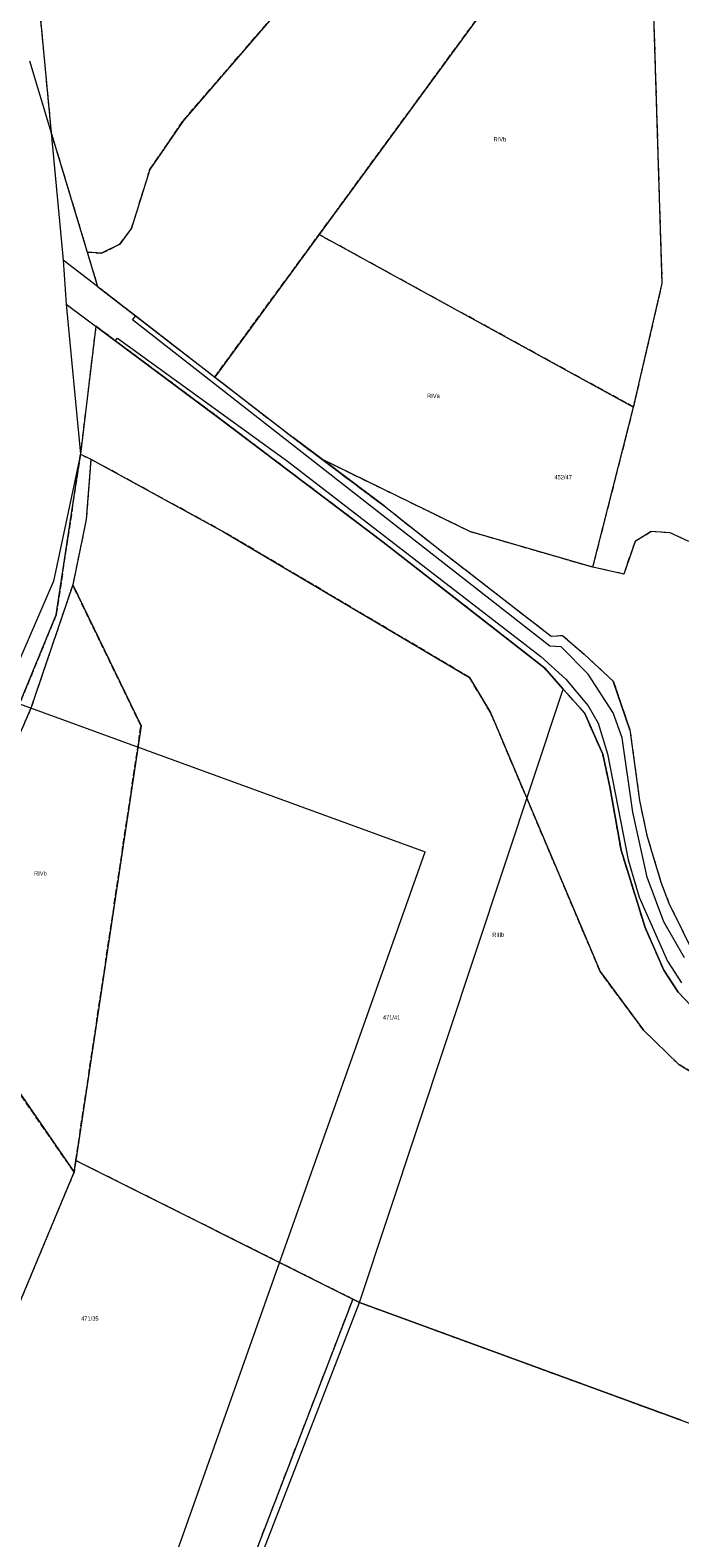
# Model space of a CAD drawing. Header units: metres. Extents: x 7496145 to 7500200, y 5498500 to 5502080.
# Tile 129 of 202: x 7497760 to 7497985, y 5500812 to 5501335. Entities that reach past the tile are written whole.
import ezdxf
from ezdxf.enums import TextEntityAlignment as Align

# ---------------------------------------------------------------- set-up
doc = ezdxf.new("R2010")
doc.units = ezdxf.units.M
doc.header["$MEASUREMENT"] = 0
for name, pattern in [('2.25_0.75', [3, 2.25, -0.75]), ('219-1000', [0]), ('egug-1000', [0])]:
    doc.linetypes.add(name, pattern=pattern)
for name, color, linetype in [('209-oznaczenie konturu klasyfikacyjnego', 7, 'CONTINUOUS'), ('211-numer działki ewidencyjnej', 7, 'CONTINUOUS'), ('217-kontur klasyfikacyjny', 7, 'CONTINUOUS'), ('218-kontur użytku gruntowego', 7, 'CONTINUOUS'), ('219-działka ewidencyjna', 7, 'CONTINUOUS')]:
    doc.layers.add(name, color=color, linetype=linetype)
doc.styles.get("Standard").update_dxf_attribs({"font": 'Working1250', "width": 0.75})

msp = doc.modelspace()

# ---------------------------------------------------------------- linework, layer by layer
at = {"layer": '217-kontur klasyfikacyjny', "color": 3, "linetype": '2.25_0.75', "lineweight": 18, "flags": 128}
for points in [[(7497859.96, 5501264.38), (7497949.65, 5501386.85)], [(7497979.02, 5501247.41), (7497974.84, 5501381.44)], [(7497812.93, 5501304), (7497846.38, 5501342.71)], [(7497763.11, 5501341.46), (7497767.05, 5501299.7)], [(7497801.31, 5501286.99), (7497812.93, 5501304)], [(7497767.05, 5501299.7), (7497779.57, 5501258.3)], [(7497794.96, 5501266.57), (7497801.31, 5501286.99)], [(7497790.86, 5501261.02), (7497794.96, 5501266.57)], [(7497823.78, 5501214.98), (7497859.96, 5501264.38)], [(7497969.09, 5501204.56), (7497859.96, 5501264.38)], [(7497784.53, 5501257.94), (7497790.86, 5501261.02)], [(7497779.57, 5501258.3), (7497784.53, 5501257.94)], [(7497779.57, 5501258.3), (7497783.16, 5501246.44)], [(7497783.16, 5501246.44), (7497796.4, 5501236.18)], [(7497969.09, 5501204.56), (7497979.02, 5501247.41)], [(7497782.53, 5501232.58), (7497777.18, 5501188.2)], [(7497789.29, 5501227.55), (7497782.53, 5501232.58)], [(7497796.4, 5501236.18), (7497820.16, 5501217.77)], [(7497825.94, 5501200.25), (7497789.29, 5501227.55)], [(7497820.16, 5501217.77), (7497823.78, 5501214.98)], [(7497823.78, 5501214.98), (7497850.98, 5501193.96)], [(7497954.95, 5501149.04), (7497969.09, 5501204.56)], [(7497850.04, 5501182.02), (7497825.94, 5501200.25)], [(7497850.98, 5501193.96), (7497860.95, 5501186.47)], [(7497777.18, 5501188.2), (7497768.79, 5501132.46)], [(7497777.18, 5501188.2), (7497780.86, 5501186.43)], [(7497780.86, 5501186.43), (7497779.23, 5501165.56)], [(7497826.88, 5501161.27), (7497780.86, 5501186.43)], [(7497860.95, 5501186.47), (7497912.3, 5501161.43)], [(7497860.95, 5501186.47), (7497882.56, 5501170.25)], [(7497882.15, 5501157.72), (7497850.04, 5501182.02)], [(7497882.56, 5501170.25), (7497903.45, 5501153.78)], [(7497779.23, 5501165.56), (7497774.51, 5501142.85)], [(7497912.16, 5501110.78), (7497826.88, 5501161.27)], [(7497912.3, 5501161.43), (7497954.95, 5501149.04)], [(7497975.2, 5501161.34), (7497969.56, 5501157.92)], [(7497981.75, 5501160.96), (7497975.2, 5501161.34)], [(7497988.24, 5501157.88), (7497981.75, 5501160.96)], [(7497927.78, 5501122.23), (7497882.15, 5501157.72)], [(7497969.56, 5501157.92), (7497965.63, 5501146.64)], [(7497903.45, 5501153.78), (7497940.44, 5501125.11)], [(7497965.63, 5501146.64), (7497954.95, 5501149.04)], [(7497774.51, 5501142.85), (7497760.04, 5501100.12)], [(7497798.22, 5501093.93), (7497774.51, 5501142.85)], [(7497768.79, 5501132.46), (7497756.09, 5501101.56)], [(7497940.44, 5501125.11), (7497944.39, 5501125.35)], [(7497944.39, 5501125.35), (7497951.92, 5501118.85)], [(7497938.24, 5501113.94), (7497927.78, 5501122.23)], [(7497951.92, 5501118.85), (7497962.02, 5501109.47)], [(7497944.68, 5501106.73), (7497938.24, 5501113.94)], [(7497919.47, 5501098.55), (7497912.16, 5501110.78)], [(7497962.02, 5501109.47), (7497967.77, 5501092.61)], [(7497952.01, 5501098.52), (7497944.68, 5501106.73)], [(7497760.04, 5501100.12), (7497747.41, 5501071.17)], [(7497957.47, 5501008.74), (7497919.47, 5501098.55)], [(7497958.38, 5501084.15), (7497952.01, 5501098.52)], [(7497775.61, 5500943.18), (7497798.22, 5501093.93)], [(7497967.77, 5501092.61), (7497971.12, 5501068.06)], [(7497960.83, 5501072.81), (7497958.38, 5501084.15)], [(7497964.73, 5501050.86), (7497960.83, 5501072.81)], [(7497971.12, 5501068.06), (7497973.69, 5501055.91)], [(7497973.69, 5501055.91), (7497978.53, 5501039.78)], [(7497973.06, 5501024.01), (7497964.73, 5501050.86)], [(7497978.53, 5501039.78), (7497981.33, 5501032.43)], [(7497981.33, 5501032.43), (7497990.23, 5501014.45)], [(7497979.58, 5501009.16), (7497973.06, 5501024.01)], [(7497972.51, 5500988.41), (7497957.47, 5501008.74)], [(7497984.5, 5501001.62), (7497979.58, 5501009.16)], [(7497993.56, 5500992.05), (7497984.5, 5501001.62)], [(7497984.64, 5500976.59), (7497972.51, 5500988.41)], [(7497775.01, 5500939.19), (7497747.46, 5500979)], [(7498009.97, 5500961.25), (7497984.64, 5500976.59)], [(7497775.61, 5500943.18), (7497775.01, 5500939.19)], [(7497871.73, 5500895.07), (7497775.61, 5500943.18)], [(7497775.01, 5500939.19), (7497753.36, 5500887.31)], [(7497813.35, 5500743.27), (7497871.73, 5500895.07)], [(7497871.73, 5500895.07), (7497873.96, 5500893.96)], [(7497873.96, 5500893.96), (7497985.58, 5500853.09)]]:
    msp.add_lwpolyline(points, dxfattribs=at)
at = {"layer": '218-kontur użytku gruntowego', "color": 3, "linetype": 'egug-1000', "lineweight": 18, "flags": 128}
for points in [[(7497949.65, 5501386.85), (7497859.96, 5501264.38)], [(7497979.02, 5501247.41), (7497974.84, 5501381.44)], [(7497846.38, 5501342.71), (7497812.93, 5501304)], [(7497763.11, 5501341.46), (7497767.05, 5501299.7)], [(7497759.53, 5501324.62), (7497767.05, 5501299.7)], [(7497812.93, 5501304), (7497801.31, 5501286.99)], [(7497767.05, 5501299.7), (7497779.57, 5501258.3)], [(7497801.31, 5501286.99), (7497794.96, 5501266.57)], [(7497794.96, 5501266.57), (7497790.86, 5501261.02)], [(7497859.96, 5501264.38), (7497823.78, 5501214.98)], [(7497859.96, 5501264.38), (7497969.09, 5501204.56)], [(7497790.86, 5501261.02), (7497784.53, 5501257.94)], [(7497779.57, 5501258.3), (7497783.16, 5501246.44)], [(7497784.53, 5501257.94), (7497779.57, 5501258.3)], [(7497783.16, 5501246.44), (7497796.4, 5501236.18)], [(7497969.09, 5501204.56), (7497979.02, 5501247.41)], [(7497782.53, 5501232.58), (7497777.18, 5501188.2)], [(7497789.29, 5501227.55), (7497782.53, 5501232.58)], [(7497795.24, 5501234.77), (7497796.4, 5501236.18)], [(7497940.07, 5501121.64), (7497795.24, 5501234.77)], [(7497796.4, 5501236.18), (7497820.16, 5501217.77)], [(7497789.29, 5501227.55), (7497790.06, 5501228.48)], [(7497825.94, 5501200.25), (7497789.29, 5501227.55)], [(7497790.06, 5501228.48), (7497849.06, 5501185.78)], [(7497820.16, 5501217.77), (7497823.78, 5501214.98)], [(7497823.78, 5501214.98), (7497850.98, 5501193.96)], [(7497954.95, 5501149.04), (7497969.09, 5501204.56)], [(7497850.04, 5501182.02), (7497825.94, 5501200.25)], [(7497850.98, 5501193.96), (7497860.95, 5501186.47)], [(7497777.18, 5501188.2), (7497767.9, 5501144.17)], [(7497768.79, 5501132.46), (7497777.18, 5501188.2)], [(7497777.18, 5501188.2), (7497780.86, 5501186.43)], [(7497780.86, 5501186.43), (7497779.23, 5501165.56)], [(7497780.86, 5501186.43), (7497826.88, 5501161.27)], [(7497849.06, 5501185.78), (7497936.84, 5501117.98)], [(7497860.95, 5501186.47), (7497882.56, 5501170.25)], [(7497912.3, 5501161.43), (7497860.95, 5501186.47)], [(7497882.15, 5501157.72), (7497850.04, 5501182.02)], [(7497882.56, 5501170.25), (7497903.45, 5501153.78)], [(7497779.23, 5501165.56), (7497774.51, 5501142.85)], [(7497826.88, 5501161.27), (7497912.16, 5501110.78)], [(7497954.95, 5501149.04), (7497912.3, 5501161.43)], [(7497975.2, 5501161.34), (7497969.56, 5501157.92)], [(7497981.75, 5501160.96), (7497975.2, 5501161.34)], [(7497988.24, 5501157.88), (7497981.75, 5501160.96)], [(7497927.78, 5501122.23), (7497882.15, 5501157.72)], [(7497969.56, 5501157.92), (7497965.63, 5501146.64)], [(7497903.45, 5501153.78), (7497940.44, 5501125.11)], [(7497965.63, 5501146.64), (7497954.95, 5501149.04)], [(7497767.9, 5501144.17), (7497738.73, 5501076.93)], [(7497774.51, 5501142.85), (7497760.04, 5501100.12)], [(7497774.51, 5501142.85), (7497798.22, 5501093.93)], [(7497756.09, 5501101.56), (7497768.79, 5501132.46)], [(7497940.44, 5501125.11), (7497944.39, 5501125.35)], [(7497944.39, 5501125.35), (7497951.92, 5501118.85)], [(7497938.24, 5501113.94), (7497927.78, 5501122.23)], [(7497936.84, 5501117.98), (7497945.59, 5501110.15)], [(7497943.95, 5501121.39), (7497940.07, 5501121.64)], [(7497953.37, 5501111.92), (7497943.95, 5501121.39)], [(7497951.92, 5501118.85), (7497962.02, 5501109.47)], [(7497944.68, 5501106.73), (7497938.24, 5501113.94)], [(7497912.16, 5501110.78), (7497919.47, 5501098.55)], [(7497945.59, 5501110.15), (7497953.32, 5501100.91)], [(7497961.95, 5501098.51), (7497953.37, 5501111.92)], [(7497962.02, 5501109.47), (7497967.77, 5501092.61)], [(7497952.01, 5501098.52), (7497944.68, 5501106.73)], [(7497760.04, 5501100.12), (7497747.41, 5501071.17)], [(7497919.47, 5501098.55), (7497957.47, 5501008.74)], [(7497958.38, 5501084.15), (7497952.01, 5501098.52)], [(7497953.32, 5501100.91), (7497956.77, 5501094.9)], [(7497965.12, 5501089.82), (7497961.95, 5501098.51)], [(7497798.22, 5501093.93), (7497775.61, 5500943.18)], [(7497956.77, 5501094.9), (7497960.03, 5501084.28)], [(7497967.77, 5501092.61), (7497971.12, 5501068.06)], [(7497968.78, 5501064), (7497965.12, 5501089.82)], [(7497960.83, 5501072.81), (7497958.38, 5501084.15)], [(7497960.03, 5501084.28), (7497967.17, 5501047.51)], [(7497964.73, 5501050.86), (7497960.83, 5501072.81)], [(7497971.12, 5501068.06), (7497973.69, 5501055.91)], [(7497973.78, 5501041.48), (7497968.78, 5501064)], [(7497973.69, 5501055.91), (7497978.53, 5501039.78)], [(7497973.06, 5501024.01), (7497964.73, 5501050.86)], [(7497967.17, 5501047.51), (7497971.05, 5501034.53)], [(7497979.54, 5501026.02), (7497973.78, 5501041.48)], [(7497978.53, 5501039.78), (7497981.33, 5501032.43)], [(7497971.05, 5501034.53), (7497980.82, 5501012.34)], [(7497981.33, 5501032.43), (7497990.23, 5501014.45)], [(7497979.58, 5501009.16), (7497973.06, 5501024.01)], [(7497986.74, 5501013.55), (7497979.54, 5501026.02)], [(7497957.47, 5501008.74), (7497972.51, 5500988.41)], [(7497984.5, 5501001.62), (7497979.58, 5501009.16)], [(7497980.82, 5501012.34), (7497985.65, 5501004.82)], [(7497993.56, 5500992.05), (7497984.5, 5501001.62)], [(7497972.51, 5500988.41), (7497984.64, 5500976.59)], [(7497747.46, 5500979), (7497775.01, 5500939.19)], [(7497984.64, 5500976.59), (7498009.97, 5500961.25)], [(7497775.01, 5500939.19), (7497775.61, 5500943.18)], [(7497775.61, 5500943.18), (7497871.73, 5500895.07)], [(7497753.36, 5500887.31), (7497775.01, 5500939.19)], [(7497871.73, 5500895.07), (7497813.35, 5500743.27)], [(7497873.96, 5500893.96), (7497871.73, 5500895.07)], [(7497985.58, 5500853.09), (7497873.96, 5500893.96)]]:
    msp.add_lwpolyline(points, dxfattribs=at)
at = {"layer": '219-działka ewidencyjna', "color": 3, "linetype": '219-1000', "lineweight": 18, "flags": 128}
for points in [[(7497763.11, 5501341.46), (7497771.23, 5501255.49)], [(7497763.11, 5501341.46), (7497771.23, 5501255.49)], [(7497771.23, 5501255.49), (7497772.26, 5501240.23)], [(7497783.16, 5501246.44), (7497771.23, 5501255.49)], [(7497771.23, 5501255.49), (7497772.26, 5501240.23)], [(7497783.16, 5501246.44), (7497820.16, 5501217.77)], [(7497772.26, 5501240.23), (7497777.18, 5501188.2)], [(7497772.26, 5501240.23), (7497825.94, 5501200.25)], [(7497772.26, 5501240.23), (7497777.18, 5501188.2)], [(7497820.16, 5501217.77), (7497850.98, 5501193.96)], [(7497825.94, 5501200.25), (7497850.04, 5501182.02)], [(7497882.56, 5501170.25), (7497850.98, 5501193.96)], [(7497768.79, 5501132.46), (7497777.18, 5501188.2)], [(7497768.79, 5501132.46), (7497777.18, 5501188.2)], [(7497850.04, 5501182.02), (7497882.15, 5501157.72)], [(7497882.56, 5501170.25), (7497903.45, 5501153.78)], [(7497882.15, 5501157.72), (7497927.78, 5501122.23)], [(7497903.45, 5501153.78), (7497940.44, 5501125.11)], [(7497756.09, 5501101.56), (7497768.79, 5501132.46)], [(7497756.09, 5501101.56), (7497768.79, 5501132.46)], [(7497940.44, 5501125.11), (7497944.39, 5501125.35)], [(7497944.39, 5501125.35), (7497951.92, 5501118.85)], [(7497927.78, 5501122.23), (7497938.24, 5501113.94)], [(7497951.92, 5501118.85), (7497962.02, 5501109.47)], [(7497938.24, 5501113.94), (7497944.68, 5501106.73)], [(7497967.77, 5501092.61), (7497962.02, 5501109.47)], [(7497873.96, 5500893.96), (7497944.31, 5501105.65)], [(7497944.31, 5501105.65), (7497944.68, 5501106.73)], [(7497944.68, 5501106.73), (7497952.01, 5501098.52)], [(7497756.09, 5501101.56), (7497896.73, 5501050.26)], [(7497952.01, 5501098.52), (7497958.38, 5501084.15)], [(7497967.77, 5501092.61), (7497971.12, 5501068.06)], [(7497958.38, 5501084.15), (7497960.83, 5501072.81)], [(7497960.83, 5501072.81), (7497964.73, 5501050.86)], [(7497971.12, 5501068.06), (7497973.69, 5501055.91)], [(7497973.69, 5501055.91), (7497978.53, 5501039.78)], [(7497790.78, 5500751.16), (7497896.73, 5501050.26)], [(7497964.73, 5501050.86), (7497973.06, 5501024.01)], [(7497978.53, 5501039.78), (7497981.33, 5501032.43)], [(7497981.33, 5501032.43), (7497990.23, 5501014.45)], [(7497973.06, 5501024.01), (7497979.58, 5501009.16)], [(7497979.58, 5501009.16), (7497984.5, 5501001.62)], [(7497984.5, 5501001.62), (7497993.56, 5500992.05)], [(7497747.46, 5500979), (7497775.01, 5500939.19)], [(7497753.36, 5500887.31), (7497775.01, 5500939.19)], [(7497815.41, 5500742.55), (7497873.96, 5500893.96)], [(7497873.96, 5500893.96), (7498075.34, 5500820.23)]]:
    msp.add_lwpolyline(points, dxfattribs=at)

# ---------------------------------------------------------------- texts
at = {"layer": '209-oznaczenie konturu klasyfikacyjnego', "color": 3, "linetype": 'Continuous', "lineweight": 18, "width": 0.79}
for s, p in [('RIVb', (7497920.49, 5501296.71)), ('RIVa', (7497897.44, 5501207.71)), ('RIVb', (7497761.12, 5501042.02)), ('RIIIb', (7497920.03, 5501020.76))]:
    msp.add_text(s, height=1.5, dxfattribs=at).set_placement(p)
at = {"layer": '211-numer działki ewidencyjnej', "color": 3, "linetype": 'Continuous', "lineweight": 18, "width": 0.79}
for s, p in [('452/47', (7497941.6, 5501179.47)), ('471/35', (7497777.43, 5500887.6))]:
    msp.add_text(s, height=1.5, dxfattribs=at).set_placement(p)
msp.add_text('471/41', height=1.5, dxfattribs=at).set_placement((7497882.09, 5500993.55), align=Align.TOP_LEFT)

doc.saveas('drawing.dxf')
